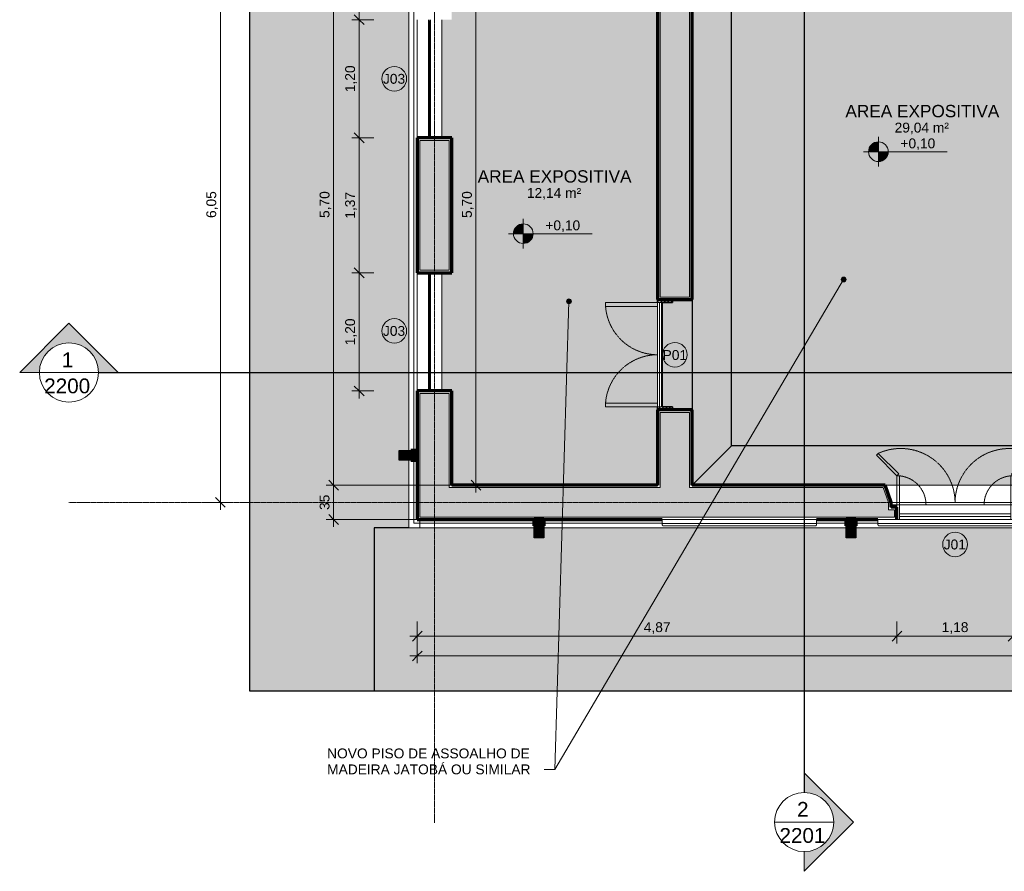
# Model space of a CAD drawing. Header units: millimetres. Extents: x -34108 to 9838, y -21919 to 4394.
# Tile 1 of 36: x -34108 to -24111, y -21919 to -13273. Entities that reach past the tile are written whole.
import ezdxf

# ---------------------------------------------------------------- set-up
doc = ezdxf.new("R2010")
doc.units = ezdxf.units.MM
doc.linetypes.add('_Tracejado pequeno', pattern=[2.25, 1.5, -0.75])
doc.linetypes.add('_Traço - ponto', pattern=[16, 12, -2, 0, -2])
for name, color, linetype, lineweight in [('A-ANNO-DIMS', 211, 'Continuous', 9), ('A-ANNO-DIMS-50', 211, 'Continuous', 9), ('A-AREA-IDEN', 2, 'Continuous', 9), ('A-DOOR', 31, 'Continuous', 18), ('A-DOOR-HDLN', 31, '_Tracejado pequeno', 18), ('A-DOOR-IDEN', 31, 'Continuous', 9), ('A-FLOR', 192, 'Continuous', 18), ('A-FLOR-PATT', 8, 'Continuous', 25), ('A-GENM', 13, 'Continuous', 18), ('A-GLAZ', 151, 'Continuous', 18), ('A-GLAZ-HDLN', 1, '_Tracejado pequeno', 18), ('A-GLAZ-IDEN', 152, 'Continuous', 9), ('A-WALL', 113, 'Continuous', 18), ('A-WALL-PATT', 111, 'Continuous', 70), ('G-ANNO-DIMS', 111, 'Continuous', 9), ('G-ANNO-SYMB', 111, 'Continuous', 9), ('G-ANNO-TEXT', 231, 'Continuous', 9), ('S-GRID', 1, 'Continuous', 9)]:
    doc.layers.add(name, color=color, linetype=linetype, lineweight=lineweight)
doc.styles.add('Arial_2', font='arial.ttf', dxfattribs={"height": 125})
doc.styles.add('Arial_3', font='arial.ttf', dxfattribs={"height": 150})
doc.styles.add('Arial_4', font='arial.ttf', dxfattribs={"height": 100})
doc.dimstyles.new('Diagonal_-_2_0mm_Arial', dxfattribs={"dimscale": 304.8, "dimtxt": 102.02594, "dimasz": 0.328084, "dimexe": 0.246063, "dimexo": 0.0625, "dimgap": 0.024606, "dimtad": 1, "dimlfac": 0.001, "dimrnd": 0.01, "dimzin": 0, "dimdsep": 46, "dimtxsty": 'Arial_4', "dimblk1": 'OBLIQUE', "dimblk2": 'OBLIQUE', "dimsah": 1, "dimcen": 0.09, "dimdle": 0.246063, "dimadec": 0, "dimazin": 0, "dimtfac": 1, "dimtdec": 4, "dimtix": 1, "dimtmove": 0, "dimatfit": 3, "dimfxl": 0.492126, "dimfxlon": 1, "dimtvp": 1, "dimtolj": 1, "dimtzin": 0, "dimarcsym": 2})
doc.dimstyles.new('Diagonal_-_2_0mm_Arial_1', dxfattribs={"dimscale": 304.8, "dimtxt": 102.02594, "dimasz": 0.328084, "dimexe": 0.246063, "dimexo": 0.0625, "dimgap": 0.024606, "dimtad": 1, "dimdec": 0, "dimlfac": 0.1, "dimdsep": 46, "dimtxsty": 'Arial_4', "dimblk1": 'OBLIQUE', "dimblk2": 'OBLIQUE', "dimsah": 1, "dimcen": 0.09, "dimdle": 0.246063, "dimadec": 0, "dimazin": 0, "dimtfac": 1, "dimtdec": 4, "dimtix": 1, "dimtmove": 0, "dimatfit": 3, "dimfxl": 0.492126, "dimfxlon": 1, "dimtvp": 1, "dimtolj": 1, "dimtzin": 0, "dimarcsym": 2})

# ---------------------------------------------------------------- blocks, each defined once
blk = doc.blocks.new('porta dupla - P01 - 1_12 x 2_60 m-4336732-PLANTA TÉRREO - MANTER _ CONSTRUIR')
at = {"layer": 'A-DOOR'}
h = blk.add_hatch(dxfattribs=at)
h.set_pattern_fill('FP_11', color=256, style=0, pattern_type=2)
h.set_pattern_definition([(315, (16075.02, -27456.115), (17.67767, 17.67767), [])])
h.paths.add_polyline_path([(-560, 25), (-530, 25), (-530, 175), (-560, 175), (-560, 115.5)], flags=0)
h.paths.add_polyline_path([(530, 125), (530, 25), (560, 25), (560, 175), (530, 175), (530, 135)], flags=0)
for p, q in [((-490, 705), (-530, 705)), ((-530, 705), (-530, 175)), ((-490, 175), (-490, 705)), ((490, 175), (490, 705)), ((490, 705), (530, 705)), ((530, 705), (530, 175)), ((-530, 175), (-490, 175)), ((-530, 175), (530, 175)), ((-530, 175), (-530, 155)), ((-530, 155), (530, 155)), ((-530, 155), (-530, 135)), ((-530, 135), (-530, 125)), ((-530, 135), (530, 135)), ((530, 125), (-530, 125)), ((530, 175), (490, 175)), ((530, 175), (530, 155)), ((530, 135), (530, 155)), ((530, 135), (530, 125))]:
    blk.add_line(p, q, dxfattribs=at)
at = {"layer": 'A-DOOR', "lineweight": 35}
for p, q in [((-560, 175), (-530, 175)), ((-530, 125), (-530, 25)), ((530, 175), (560, 175)), ((530, 25), (530, 125)), ((-530, 25), (-560, 25)), ((560, 25), (530, 25))]:
    blk.add_line(p, q, dxfattribs=at)
at = {"layer": 'A-DOOR-HDLN'}
for centre, start, end in [((-530, 175), 360, 90), ((530, 175), 90, 180)]:
    blk.add_arc(centre, 530, start, end, dxfattribs=at)
blk = doc.blocks.new('Window_CV - Window_CV - 1 divisão-4329172-PLANTA TÉRREO - MANTER _ CONSTRUIR')
at = {"layer": 'A-GLAZ'}
for p, q in [((-565, 145), (-565, 175)), ((-565, 145), (-565, 115)), ((565, 145), (-565, 145)), ((-565, 25), (-565, 115)), ((565, 115), (-565, 115)), ((565, 175), (565, 145)), ((565, 115), (565, 145)), ((565, 115), (565, 25)), ((-650, 25), (-590, 25)), ((-590, 25), (-590, 50)), ((-590, 50), (-590, 25)), ((-590, -269.6), (-590, 25)), ((-590, 25), (-565, 25)), ((-590, 25), (-565, 25)), ((-565, 25), (-565, -269.6)), ((565, 25), (-565, 25)), ((565, 25), (565, -270.4)), ((590, 25), (565, 25)), ((565, 25), (590, 25)), ((590, 50), (590, 25)), ((590, 25), (590, 50)), ((590, -270.4), (590, 25)), ((590, 25), (650, 25)), ((-798.6, -478.2), (-590, -269.6)), ((-572.3, -287.3), (-780.9, -495.9)), ((-590, -269.6), (-572.3, -287.3)), ((-565, -269.6), (-590, -269.6)), ((565, -270.4), (590, -270.4)), ((590, -270.4), (572.3, -288.1)), ((572.3, -288.1), (780.9, -496.7)), ((798.6, -479), (590, -270.4)), ((-780.9, -495.9), (-798.6, -478.2)), ((780.9, -496.7), (798.6, -479))]:
    blk.add_line(p, q, dxfattribs=at)
at = {"layer": 'A-GLAZ-HDLN'}
for centre, radius, start, end in [((-590, 25), 295, 274.86141, 360), ((590, 25), 295, 180, 265.13859), ((-550.7, 4.5), 550.8, 245.29544, 359.53459), ((551.4, 4.8), 551.5, 180.49633, 294.58987)]:
    blk.add_arc(centre, radius, start, end, dxfattribs=at)
blk = doc.blocks.new('Janelas_J2 e J4 - J03 - 1_2 x 1_45-4330368-PLANTA TÉRREO - MANTER _ CONSTRUIR')
at = {"layer": 'A-GLAZ', "lineweight": 25}
for p, q in [((-580, 10), (-600, 10)), ((-580, -10), (-580, 10)), ((-285, 4), (-580, 4)), ((-580, 4), (-580, -4)), ((-285, 10), (-305, 10)), ((-305, 10), (-305, -10)), ((-285, 4), (-285, 10)), ((10, 10), (-10, 10)), ((-10, 10), (-10, 4)), ((10, 4), (10, 10)), ((305, 10), (285, 10)), ((285, 10), (285, 4)), ((580, 4), (285, 4)), ((305, -10), (305, 10)), ((600, 10), (580, 10)), ((580, 10), (580, -10)), ((580, -4), (580, 4)), ((-600, -10), (-580, -10)), ((-580, -4), (-285, -4)), ((-305, -10), (-285, -10)), ((-285, -10), (-285, -4)), ((-10, -4), (-10, -10)), ((-10, -10), (10, -10)), ((10, -10), (10, -4)), ((285, -4), (580, -4)), ((285, -4), (285, -10)), ((285, -10), (305, -10)), ((580, -10), (600, -10))]:
    blk.add_line(p, q, dxfattribs=at)
at = {"layer": 'A-GLAZ'}
for p, q in [((-580, 10), (-305, 10)), ((-285, 10), (-10, 10)), ((-285, 4), (285, 4)), ((-285, -4), (-285, 4)), ((10, 10), (285, 10)), ((285, 4), (285, -4)), ((305, 10), (580, 10)), ((-305, -10), (-580, -10)), ((285, -4), (-285, -4)), ((-10, -10), (-285, -10)), ((285, -10), (10, -10)), ((580, -10), (305, -10))]:
    blk.add_line(p, q, dxfattribs=at)
blk = doc.blocks.new('ornamento esquadrias - ornamento esquadrias-4133635-PLANTA TÉRREO - MANTER _ CONSTRUIR')
at = {"layer": 'A-GENM'}
for p, q in [((3348.9, -6098.2), (3348.9, -4528.8)), ((3348.9, -4528.8), (3388.9, -4528.8)), ((3388.9, -4528.8), (3388.9, -6098.2)), ((3413.9, -6081.1), (3413.9, -4545.8)), ((3348.9, -6098.2), (3388.9, -6098.2))]:
    blk.add_line(p, q, dxfattribs=at)
for points, knots in [([(3388.9, -4528.8), (3391.1, -4528.8), (3394.4, -4529), (3398.5, -4529.7), (3401.4, -4530.4), (3404, -4531.3), (3406.4, -4532.4), (3408.1, -4533.5), (3409.3, -4534.5), (3410.6, -4535.8), (3411.6, -4537.2), (3412.4, -4538.6), (3412.8, -4539.5), (3413.3, -4540.8), (3413.6, -4542.4), (3413.9, -4544.5), (3413.9, -4546.2), (3413.8, -4547.4)], [0, 0, 0, 0, 0.142857, 0.214286, 0.285714, 0.357143, 0.428571, 0.5, 0.535714, 0.571429, 0.678571, 0.705357, 0.732143, 0.785714, 0.839286, 0.892857, 1, 1, 1, 1]), ([(3413.8, -6079.6), (3414, -6081.1), (3413.9, -6083.4), (3413.3, -6086.2), (3412.7, -6087.9), (3412, -6089.1), (3411.3, -6090.3), (3410.4, -6091.5), (3409.3, -6092.5), (3408.1, -6093.5), (3406.6, -6094.5), (3404.7, -6095.4), (3402.1, -6096.4), (3399.3, -6097.2), (3396.2, -6097.7), (3393, -6098.1), (3390.6, -6098.2), (3388.9, -6098.2)], [0, 0, 0, 0, 0.142857, 0.214286, 0.285714, 0.321429, 0.357143, 0.428571, 0.464286, 0.5, 0.571429, 0.625, 0.678571, 0.785714, 0.839286, 0.892857, 1, 1, 1, 1])]:
    blk.add_open_spline(points, degree=3, knots=knots, dxfattribs=at)
blk = doc.blocks.new('Generic Models 1 - Generic Models 24-4258923-PLANTA TÉRREO - MANTER _ CONSTRUIR')
at = {"layer": 'A-GENM', "lineweight": 25}
for points in [[(-30256.1, -17745.6), (-30221.1, -17745.6), (-30221.1, -17645.6), (-30256.1, -17645.6)], [(-30136.1, -17745.6), (-30136.1, -17645.6), (-30221.1, -17645.6), (-30221.1, -17745.6), (-30174.1, -17745.6)], [(-30073.1, -17743.6), (-30073.1, -17647.6), (-30134.1, -17647.6), (-30134.1, -17743.6)], [(-28822.6, -18411.5), (-28787.6, -18411.5), (-28787.6, -18350.5), (-28883.6, -18350.5), (-28883.6, -18411.5), (-28848.6, -18411.5)], [(-25680.6, -18411.5), (-25619.6, -18411.5), (-25619.8, -18350.5), (-25715.6, -18350.5), (-25715.6, -18411.5)], [(-28787.6, -18498.5), (-28785.6, -18498.5), (-28785.6, -18413.5), (-28885.6, -18413.5), (-28885.6, -18498.5), (-28872.9, -18498.5)], [(-25619.6, -18498.5), (-25617.6, -18498.5), (-25617.6, -18413.5), (-25717.6, -18413.5), (-25717.6, -18498.5), (-25619.8, -18498.5)], [(-28785.6, -18533.5), (-28785.6, -18498.5), (-28885.6, -18498.5), (-28885.6, -18533.5), (-28872.9, -18533.5)], [(-25619.8, -18533.5), (-25617.6, -18533.5), (-25617.6, -18498.5), (-25717.6, -18498.5), (-25717.6, -18533.5)]]:
    blk.add_hatch(color=254, dxfattribs=at).paths.add_polyline_path(points, flags=0)
h = blk.add_hatch(color=173, dxfattribs=at)
h.paths.add_polyline_path([(-30136.1, -17745.6), (-30071.1, -17745.6), (-30071.1, -17645.6), (-30136.1, -17645.6)], flags=0)
h.paths.add_polyline_path([(-30073.1, -17743.6), (-30134.1, -17743.6), (-30134.1, -17647.6), (-30073.1, -17647.6)], flags=0)
h = blk.add_hatch(color=173, dxfattribs=at)
h.paths.add_polyline_path([(-28885.6, -18413.5), (-28785.6, -18413.5), (-28785.6, -18348.5), (-28885.6, -18348.5)], flags=0)
h.paths.add_polyline_path([(-28883.6, -18411.5), (-28883.6, -18350.5), (-28787.6, -18350.5), (-28787.6, -18411.5), (-28872.9, -18411.5)], flags=0)
h = blk.add_hatch(color=173, dxfattribs=at)
h.paths.add_polyline_path([(-25619.8, -18413.5), (-25617.6, -18413.5), (-25617.6, -18348.5), (-25717.6, -18348.5), (-25717.6, -18413.5)], flags=0)
h.paths.add_polyline_path([(-25715.6, -18411.5), (-25715.6, -18350.5), (-25619.6, -18350.5), (-25619.8, -18411.5)], flags=0)
at = {"layer": 'A-GENM', "color": 5, "lineweight": 25}
for p, q in [((-30256.1, -17745.6), (-30256.1, -17645.6)), ((-30256.1, -17645.6), (-30221.1, -17645.6)), ((-30221.1, -17645.6), (-30136.1, -17645.6)), ((-30221.1, -17645.6), (-30221.1, -17745.6)), ((-30221.1, -17745.6), (-30256.1, -17745.6)), ((-30136.1, -17745.6), (-30221.1, -17745.6)), ((-28885.6, -18498.5), (-28885.6, -18413.5)), ((-28785.6, -18413.5), (-28785.6, -18498.5)), ((-25717.6, -18498.5), (-25717.6, -18413.5)), ((-25617.6, -18413.5), (-25617.6, -18498.5)), ((-28885.6, -18533.5), (-28885.6, -18498.5)), ((-28885.6, -18498.5), (-28785.6, -18498.5)), ((-28785.6, -18533.5), (-28885.6, -18533.5)), ((-28785.6, -18498.5), (-28785.6, -18533.5)), ((-25717.6, -18533.5), (-25717.6, -18498.5)), ((-25717.6, -18498.5), (-25617.6, -18498.5)), ((-25617.6, -18533.5), (-25717.6, -18533.5)), ((-25617.6, -18498.5), (-25617.6, -18533.5))]:
    blk.add_line(p, q, dxfattribs=at)
at = {"layer": 'A-GENM', "color": 7, "lineweight": 70}
for p, q in [((-30071.1, -17645.6), (-30136.1, -17645.6)), ((-30136.1, -17645.6), (-30136.1, -17745.6)), ((-30134.1, -17647.6), (-30073.1, -17647.6)), ((-30134.1, -17743.6), (-30134.1, -17647.6)), ((-30073.1, -17647.6), (-30073.1, -17743.6)), ((-30071.1, -17745.6), (-30071.1, -17645.6)), ((-30136.1, -17745.6), (-30071.1, -17745.6)), ((-30073.1, -17743.6), (-30134.1, -17743.6)), ((-28885.6, -18348.5), (-28885.6, -18413.5)), ((-28785.6, -18348.5), (-28885.6, -18348.5)), ((-28883.6, -18411.5), (-28883.6, -18350.5)), ((-28883.6, -18350.5), (-28787.6, -18350.5)), ((-28787.6, -18350.5), (-28787.6, -18411.5)), ((-28785.6, -18413.5), (-28785.6, -18348.5)), ((-25717.6, -18348.5), (-25717.6, -18413.5)), ((-25617.6, -18348.5), (-25717.6, -18348.5)), ((-25715.6, -18411.5), (-25715.6, -18350.5)), ((-25715.6, -18350.5), (-25619.6, -18350.5)), ((-25619.6, -18350.5), (-25619.6, -18411.5)), ((-25617.6, -18413.5), (-25617.6, -18348.5)), ((-28885.6, -18413.5), (-28785.6, -18413.5)), ((-28787.6, -18411.5), (-28883.6, -18411.5)), ((-25717.6, -18413.5), (-25617.6, -18413.5)), ((-25619.6, -18411.5), (-25715.6, -18411.5))]:
    blk.add_line(p, q, dxfattribs=at)
blk = doc.blocks.new('Embasamento - Embasamento-4325691-PLANTA TÉRREO - MANTER _ CONSTRUIR')
at = {"layer": 'A-GENM'}
for p, q in [((-30156.1, -12663.4), (-30156.1, -17645.6)), ((-30106.1, -12663.4), (-30106.1, -17645.6)), ((-30156.1, -17745.6), (-30156.1, -18433.5)), ((-30106.1, -17745.6), (-30106.1, -18383.5)), ((-30106.1, -18383.5), (-30046.1, -18383.5)), ((-30046.1, -18383.5), (-30046.1, -18348.5)), ((-30046.1, -18348.5), (-30046.1, -18383.5)), ((-30046.1, -18433.5), (-30046.1, -18383.5)), ((-30046.1, -18383.5), (-30046.1, -18433.5)), ((-30046.1, -18383.5), (-28885.6, -18383.5)), ((-28785.6, -18383.5), (-27585.8, -18383.5)), ((-26016.4, -18383.5), (-25717.6, -18383.5)), ((-25617.6, -18383.5), (-25395.8, -18383.5)), ((-30156.1, -18433.5), (-30046.1, -18433.5)), ((-30046.1, -18433.5), (-28885.6, -18433.5)), ((-28785.6, -18433.5), (-25717.6, -18433.5)), ((-25617.6, -18433.5), (-22277.6, -18433.5))]:
    blk.add_line(p, q, dxfattribs=at)
blk = doc.blocks.new('Section - M_Section head ABNT-2836546-PLANTA TÉRREO - MANTER _ CONSTRUIR')
at = {"layer": 'G-ANNO-SYMB'}
h = blk.add_hatch(color=256, dxfattribs=at)
edge = h.paths.add_edge_path(flags=0)
edge.add_line((-6, 10), (4, 0))
edge.add_line((4, 0), (0, 0))
edge.add_arc((-6, 0), 6, 0, 180)
edge.add_line((-12, 0), (-16, 0))
edge.add_line((-16, 0), (-6, 10))
for p, q in [((-16, 0), (-6, 10)), ((-6, 10), (-16, 0)), ((4, 0), (-6, 10)), ((4, 0), (-6, 10)), ((0, 0), (4, 0)), ((-16, 0), (-12, 0))]:
    blk.add_line(p, q, dxfattribs=at)
for start, end in [(360, 180), (0, 180), (180, 0)]:
    blk.add_arc((-6, 0), 6, start, end, dxfattribs=at)
blk = doc.blocks.new('DIMBLOCK1-PLANTA TÉRREO - MANTER _ CONSTRUIR')
at = {"layer": 'A-ANNO-DIMS-50', "lineweight": 18}
for p, q in [((-32071, -12128.5), (-32121, -12078.5)), ((-32071, -12128.5), (-32021, -12178.5)), ((-32071, -18173.5), (-32121, -18123.5)), ((-32071, -18173.5), (-32021, -18223.5))]:
    blk.add_line(p, q, dxfattribs=at)
at = {"layer": 'A-ANNO-DIMS-50'}
for p, q in [((-32221, -12128.5), (-31996, -12128.5)), ((-32071, -12128.5), (-32221, -12128.5)), ((-32071, -18248.5), (-32071, -12128.5)), ((-32221, -18173.5), (-31996, -18173.5)), ((-32071, -18173.5), (-32221, -18173.5))]:
    blk.add_line(p, q, dxfattribs=at)
at = {"layer": 'A-ANNO-DIMS-50', "color": 0, "insert": (-32213, -15286.7), "char_height": 100, "width": 325.653, "attachment_point": 1, "rotation": 90, "line_spacing_factor": 0.941778, "style": 'Arial_4'}
blk.add_mtext('6,05', dxfattribs=at)
blk = doc.blocks.new('_Oblique')
at = {"color": 0, "linetype": 'ByBlock', "lineweight": -2}
blk.add_line((-0.5, -0.5), (0.5, 0.5), dxfattribs=at)
blk = doc.blocks.new('DIMBLOCK4-PLANTA TÉRREO - MANTER _ CONSTRUIR')
at = {"layer": 'A-ANNO-DIMS-50'}
for p, q in [((-30071.1, -19582.8), (-30071.1, -19807.8)), ((-30071.1, -19732.8), (-30071.1, -19582.8)), ((3348.9, -19582.8), (3348.9, -19807.8)), ((3348.9, -19732.8), (3348.9, -19582.8)), ((-30146.1, -19732.8), (3423.9, -19732.8))]:
    blk.add_line(p, q, dxfattribs=at)
at = {"layer": 'A-ANNO-DIMS-50', "lineweight": 18}
for p, q in [((-30071.1, -19732.8), (-30021.1, -19682.8)), ((3348.9, -19732.8), (3398.9, -19682.8)), ((-30071.1, -19732.8), (-30121.1, -19782.8)), ((3348.9, -19732.8), (3298.9, -19782.8))]:
    blk.add_line(p, q, dxfattribs=at)
at = {"layer": 'A-ANNO-DIMS-50', "color": 0, "insert": (-13535.6, -19590.7), "char_height": 100, "width": 418.697, "attachment_point": 1, "line_spacing_factor": 0.941778, "style": 'Arial_4'}
blk.add_mtext('33,42', dxfattribs=at)
blk = doc.blocks.new('DIMBLOCK10-PLANTA TÉRREO - MANTER _ CONSTRUIR')
at = {"layer": 'A-ANNO-DIMS-50', "lineweight": 18}
for p, q in [((-30921.1, -12303.5), (-30971.1, -12253.5)), ((-30921.1, -12303.5), (-30871.1, -12353.5)), ((-30921.1, -17998.5), (-30971.1, -17948.5)), ((-30921.1, -17998.5), (-30871.1, -18048.5))]:
    blk.add_line(p, q, dxfattribs=at)
at = {"layer": 'A-ANNO-DIMS-50'}
for p, q in [((-29649.5, -12303.5), (-30996.1, -12303.5)), ((-30921.1, -12303.5), (-30921.1, -17998.5)), ((-30921.1, -12303.5), (-29649.5, -12303.5)), ((-29358.4, -17998.5), (-30996.1, -17998.5)), ((-30921.1, -17998.5), (-29358.4, -17998.5))]:
    blk.add_line(p, q, dxfattribs=at)
at = {"layer": 'A-ANNO-DIMS-50', "color": 0, "insert": (-31063.1, -15286.7), "char_height": 100, "width": 325.653, "attachment_point": 1, "rotation": 90, "line_spacing_factor": 0.941778, "style": 'Arial_4'}
blk.add_mtext('5,70', dxfattribs=at)
blk = doc.blocks.new('DIMBLOCK11-PLANTA TÉRREO - MANTER _ CONSTRUIR')
at = {"layer": 'A-ANNO-DIMS-50', "lineweight": 18}
for p, q in [((-30921.1, -17998.5), (-30971.1, -17948.5)), ((-30921.1, -17998.5), (-30871.1, -18048.5)), ((-30921.1, -18348.5), (-30971.1, -18298.5)), ((-30921.1, -18348.5), (-30871.1, -18398.5))]:
    blk.add_line(p, q, dxfattribs=at)
at = {"layer": 'A-ANNO-DIMS-50'}
for p, q in [((-29358.4, -17998.5), (-30996.1, -17998.5)), ((-30921.1, -17998.5), (-30921.1, -18423.5)), ((-30921.1, -17998.5), (-29358.4, -17998.5)), ((-29358.4, -18348.5), (-30996.1, -18348.5)), ((-30921.1, -18348.5), (-29358.4, -18348.5))]:
    blk.add_line(p, q, dxfattribs=at)
at = {"layer": 'A-ANNO-DIMS-50', "color": 0, "insert": (-31063.1, -18251), "char_height": 100, "width": 186.088, "attachment_point": 1, "rotation": 90, "line_spacing_factor": 0.941778, "style": 'Arial_4'}
blk.add_mtext('35', dxfattribs=at)
blk = doc.blocks.new('DIMBLOCK41-PLANTA TÉRREO - MANTER _ CONSTRUIR')
at = {"layer": 'A-ANNO-DIMS-50'}
for p, q in [((-30071.1, -19382.8), (-30071.1, -19607.8)), ((-30071.1, -19532.8), (-30071.1, -19382.8)), ((-25201.1, -19382.8), (-25201.1, -19607.8)), ((-25201.1, -19532.8), (-25201.1, -19382.8)), ((-30146.1, -19532.8), (-25201.1, -19532.8))]:
    blk.add_line(p, q, dxfattribs=at)
at = {"layer": 'A-ANNO-DIMS-50', "lineweight": 18}
for p, q in [((-30071.1, -19532.8), (-30021.1, -19482.8)), ((-25201.1, -19532.8), (-25151.1, -19482.8)), ((-30071.1, -19532.8), (-30121.1, -19582.8)), ((-25201.1, -19532.8), (-25251.1, -19582.8))]:
    blk.add_line(p, q, dxfattribs=at)
at = {"layer": 'A-ANNO-DIMS-50', "color": 0, "insert": (-27771.8, -19390.7), "char_height": 100, "width": 325.653, "attachment_point": 1, "line_spacing_factor": 0.941778, "style": 'Arial_4'}
blk.add_mtext('4,87', dxfattribs=at)
blk = doc.blocks.new('DIMBLOCK42-PLANTA TÉRREO - MANTER _ CONSTRUIR')
at = {"layer": 'A-ANNO-DIMS-50'}
for p, q in [((-25201.1, -19382.8), (-25201.1, -19607.8)), ((-25201.1, -19532.8), (-25201.1, -19382.8)), ((-24021.1, -19382.8), (-24021.1, -19607.8)), ((-24021.1, -19532.8), (-24021.1, -19382.8)), ((-25201.1, -19532.8), (-24021.1, -19532.8))]:
    blk.add_line(p, q, dxfattribs=at)
at = {"layer": 'A-ANNO-DIMS-50', "lineweight": 18}
for p, q in [((-25201.1, -19532.8), (-25151.1, -19482.8)), ((-24021.1, -19532.8), (-23971.1, -19482.8)), ((-25201.1, -19532.8), (-25251.1, -19582.8)), ((-24021.1, -19532.8), (-24071.1, -19582.8))]:
    blk.add_line(p, q, dxfattribs=at)
at = {"layer": 'A-ANNO-DIMS-50', "color": 0, "insert": (-24746.8, -19390.7), "char_height": 100, "width": 325.653, "attachment_point": 1, "line_spacing_factor": 0.941778, "style": 'Arial_4'}
blk.add_mtext('1,18', dxfattribs=at)
blk = doc.blocks.new('DIMBLOCK58-PLANTA TÉRREO - MANTER _ CONSTRUIR')
at = {"layer": 'A-ANNO-DIMS-50', "lineweight": 18}
for p, q in [((-29475.3, -12303.5), (-29525.3, -12253.5)), ((-29475.3, -12303.5), (-29425.3, -12353.5)), ((-29475.3, -17998.5), (-29525.3, -17948.5)), ((-29475.3, -17998.5), (-29425.3, -18048.5))]:
    blk.add_line(p, q, dxfattribs=at)
at = {"layer": 'A-ANNO-DIMS-50'}
for p, q in [((-29475.3, -12228.5), (-29475.3, -18073.5)), ((-29325.3, -12303.5), (-29550.3, -12303.5)), ((-29475.3, -12303.5), (-29325.3, -12303.5)), ((-29325.3, -17998.5), (-29550.3, -17998.5)), ((-29475.3, -17998.5), (-29325.3, -17998.5))]:
    blk.add_line(p, q, dxfattribs=at)
at = {"layer": 'A-ANNO-DIMS-50', "color": 0, "insert": (-29617.3, -15286.7), "char_height": 100, "width": 325.653, "attachment_point": 1, "rotation": 90, "line_spacing_factor": 0.941778, "style": 'Arial_4'}
blk.add_mtext('5,70', dxfattribs=at)
blk = doc.blocks.new('TAG-Janela - Janela-240880-PLANTA TÉRREO - MANTER _ CONSTRUIR')
at = {"layer": 'A-GLAZ-IDEN'}
blk.add_circle((0, 0), 2.5, dxfattribs=at)
blk = doc.blocks.new('TAG-Porta - Ref_ Porta-2416850-PLANTA TÉRREO - MANTER _ CONSTRUIR')
at = {"layer": 'A-DOOR-IDEN'}
blk.add_circle((0, 0), 2.5, dxfattribs=at)
blk = doc.blocks.new('DIMBLOCK111-PLANTA TÉRREO - MANTER _ CONSTRUIR')
at = {"layer": 'A-ANNO-DIMS-50', "lineweight": 18}
for p, q in [((-30661.4, -15842.8), (-30711.4, -15792.8)), ((-30661.4, -15842.8), (-30611.4, -15892.8)), ((-30661.4, -17042.8), (-30711.4, -16992.8)), ((-30661.4, -17042.8), (-30611.4, -17092.8))]:
    blk.add_line(p, q, dxfattribs=at)
at = {"layer": 'A-ANNO-DIMS-50'}
for p, q in [((-30511.4, -15842.8), (-30736.4, -15842.8)), ((-30661.4, -17117.8), (-30661.4, -15842.8)), ((-30661.4, -15842.8), (-30511.4, -15842.8)), ((-30511.4, -17042.8), (-30736.4, -17042.8)), ((-30661.4, -17042.8), (-30511.4, -17042.8))]:
    blk.add_line(p, q, dxfattribs=at)
at = {"layer": 'A-ANNO-DIMS-50', "color": 0, "insert": (-30803.5, -16578.5), "char_height": 100, "width": 325.653, "attachment_point": 1, "rotation": 90, "line_spacing_factor": 0.941778, "style": 'Arial_4'}
blk.add_mtext('1,20', dxfattribs=at)
blk = doc.blocks.new('DIMBLOCK112-PLANTA TÉRREO - MANTER _ CONSTRUIR')
at = {"layer": 'A-ANNO-DIMS-50'}
for p, q in [((-30511.4, -14473.4), (-30736.4, -14473.4)), ((-30661.4, -15842.8), (-30661.4, -14473.4)), ((-30661.4, -14473.4), (-30511.4, -14473.4)), ((-30511.4, -15842.8), (-30736.4, -15842.8)), ((-30661.4, -15842.8), (-30511.4, -15842.8))]:
    blk.add_line(p, q, dxfattribs=at)
at = {"layer": 'A-ANNO-DIMS-50', "lineweight": 18}
for p, q in [((-30661.4, -14473.4), (-30711.4, -14423.4)), ((-30661.4, -14473.4), (-30611.4, -14523.4)), ((-30661.4, -15842.8), (-30711.4, -15792.8)), ((-30661.4, -15842.8), (-30611.4, -15892.8))]:
    blk.add_line(p, q, dxfattribs=at)
at = {"layer": 'A-ANNO-DIMS-50', "color": 0, "insert": (-30803.5, -15293.8), "char_height": 100, "width": 325.653, "attachment_point": 1, "rotation": 90, "line_spacing_factor": 0.941778, "style": 'Arial_4'}
blk.add_mtext('1,37', dxfattribs=at)
blk = doc.blocks.new('DIMBLOCK113-PLANTA TÉRREO - MANTER _ CONSTRUIR')
at = {"layer": 'A-ANNO-DIMS-50'}
for p, q in [((-30511.4, -13273.4), (-30736.4, -13273.4)), ((-30661.4, -14473.4), (-30661.4, -13198.4)), ((-30661.4, -13273.4), (-30511.4, -13273.4)), ((-30511.4, -14473.4), (-30736.4, -14473.4)), ((-30661.4, -14473.4), (-30511.4, -14473.4))]:
    blk.add_line(p, q, dxfattribs=at)
at = {"layer": 'A-ANNO-DIMS-50', "lineweight": 18}
for p, q in [((-30661.4, -13273.4), (-30711.4, -13223.4)), ((-30661.4, -13273.4), (-30611.4, -13323.4)), ((-30661.4, -14473.4), (-30711.4, -14423.4)), ((-30661.4, -14473.4), (-30611.4, -14523.4))]:
    blk.add_line(p, q, dxfattribs=at)
at = {"layer": 'A-ANNO-DIMS-50', "color": 0, "insert": (-30803.5, -14009.1), "char_height": 100, "width": 325.653, "attachment_point": 1, "rotation": 90, "line_spacing_factor": 0.941778, "style": 'Arial_4'}
blk.add_mtext('1,20', dxfattribs=at)
blk = doc.blocks.new('Spot Elevations - Spot elevation - Planta-10655-PLANTA TÉRREO - MANTER _ CONSTRUIR')
at = {"layer": 'G-ANNO-DIMS'}
h = blk.add_hatch(color=256, dxfattribs=at)
edge = h.paths.add_edge_path(flags=0)
edge.add_line((0, 0), (-2, 0))
edge.add_arc((0, 0), 2, 90, 180, ccw=False)
edge.add_line((0, 2), (0, 0))
h = blk.add_hatch(color=256, dxfattribs=at)
edge = h.paths.add_edge_path(flags=0)
edge.add_line((0, 0), (2, 0))
edge.add_arc((0, 0), 2, 270, 360, ccw=False)
edge.add_line((0, -2), (0, 0))
for p, q in [((0, -3), (0, 3)), ((-3, 0), (14, 0))]:
    blk.add_line(p, q, dxfattribs=at)
blk.add_circle((0, 0), 2, dxfattribs=at)

msp = doc.modelspace()

# ---------------------------------------------------------------- hatches: boundary and pattern name
at = {"layer": 'A-FLOR-PATT'}
for points in [[(-30510.78, -20085.566), (-30510.78, -18433.492), (-30156.115, -18433.492), (-30156.115, -17745.634), (-30256.115, -17745.634), (-30256.115, -17645.634), (-30156.115, -17645.634), (-30156.115, -12663.429), (-30256.115, -12663.429), (-30256.115, -12563.429), (-30156.115, -12563.429), (-30156.115, -11868.492), (-30065.802, -11868.492), (-30065.802, -9498.492), (-31775.802, -9498.492), (-31775.802, -20085.566)], [(-29721.115, -17998.492), (-27631.115, -17998.492), (-27631.115, -12303.492), (-29721.115, -12303.492), (-29721.115, -13273.366), (-29821.115, -13273.366), (-29821.115, -14473.366), (-29721.115, -14473.366), (-29721.115, -15842.777), (-29821.115, -15842.777), (-29821.115, -17042.777), (-29721.115, -17042.777), (-29721.115, -17908.93)], [(-27281.115, -17998.492), (-26881.115, -17598.492), (-26881.115, -12703.492), (-27281.115, -12303.492), (-27281.115, -17908.93)], [(-26881.115, -17598.492), (-22581.115, -17598.492), (-22581.115, -12703.492), (-26881.115, -12703.492), (-26881.115, -17111.507)], [(-27283.615, -17235.021), (-27281.115, -17235.021), (-27281.115, -16115.021), (-27481.115, -16115.384), (-27481.115, -16145.021), (-27581.115, -16145.021), (-27581.115, -17205.021), (-27481.115, -17205.021), (-27481.115, -17235.021), (-27456.115, -17235.021)], [(-22366.761, -17998.492), (-22181.115, -17998.492), (-22581.115, -17598.492), (-26881.115, -17598.492), (-27281.115, -17998.492), (-23667.979, -17998.492)], [(-28872.854, -20085.566), (-16225.78, -20085.566), (-16225.78, -18433.492), (-17865.632, -18433.492), (-17865.632, -18533.492), (-17965.632, -18533.492), (-17965.632, -18433.492), (-22177.632, -18433.492), (-22177.632, -18533.492), (-22277.632, -18533.492), (-22277.632, -18433.492), (-25617.632, -18433.492), (-25617.632, -18533.492), (-25717.632, -18533.492), (-25717.632, -18433.492), (-28785.632, -18433.492), (-28785.632, -18533.492), (-28885.632, -18533.492), (-28885.632, -18433.492), (-30510.78, -18433.492), (-30510.78, -20085.566)]]:
    msp.add_hatch(color=254, dxfattribs=at).paths.add_polyline_path(points, flags=0)
at = {"layer": 'A-WALL-PATT'}
h = msp.add_hatch(color=256, dxfattribs=at)
h.paths.add_polyline_path([(-27571.636, -18023.492), (-27306.115, -18023.492), (-27306.115, -17260.021), (-27606.115, -17260.021), (-27606.115, -18023.492)], flags=0)
h.paths.add_polyline_path([(-27456.115, -16090.021), (-27306.115, -16090.021), (-27306.115, -12278.492), (-27606.115, -12278.492), (-27606.115, -16090.021)], flags=0)
for points in [[(-29746.115, -15817.777), (-29746.115, -14498.366), (-30046.115, -14498.366), (-30046.115, -15817.777)], [(-30046.115, -18023.492), (-29746.115, -18023.492), (-29746.115, -17067.777), (-30046.115, -17067.777), (-30046.115, -17998.492)]]:
    msp.add_hatch(color=256, dxfattribs=at).paths.add_polyline_path(points, flags=0)
h = msp.add_hatch(color=256, dxfattribs=at)
h.paths.add_polyline_path([(2998.885, -18323.492), (3023.885, -18323.492), (3023.885, -18023.492), (1363.885, -18023.492), (1363.885, -18323.492), (2356.396, -18323.492)], flags=0)
h.paths.add_polyline_path([(79.263, -18323.492), (133.885, -18323.492), (133.885, -18023.492), (-2066.115, -18023.492), (-2066.115, -18323.492), (-246.042, -18323.492)], flags=0)
h.paths.add_polyline_path([(-3296.115, -18323.492), (-3296.115, -18023.492), (-4727.128, -18023.492), (-4779.628, -18173.492), (-4781.115, -18173.492), (-4781.115, -18248.492), (-4841.115, -18248.492), (-4841.115, -18323.492), (-3336.436, -18323.492)], flags=0)
h.paths.add_polyline_path([(-6071.115, -18323.492), (-6071.115, -18248.492), (-6131.115, -18248.492), (-6131.115, -18173.492), (-6132.602, -18173.492), (-6185.102, -18023.492), (-7886.115, -18023.492), (-7886.115, -18323.492), (-6101.526, -18323.492)], flags=0)
h.paths.add_polyline_path([(-9111.115, -18323.492), (-9111.115, -18023.492), (-11471.299, -18023.492), (-11523.799, -18173.492), (-11525.286, -18173.492), (-11525.286, -18248.492), (-11585.286, -18248.492), (-11585.286, -18323.492), (-9191.921, -18323.492)], flags=0)
h.paths.add_polyline_path([(-13258.229, -18323.492), (-12815.286, -18323.492), (-12815.286, -18248.492), (-12875.286, -18248.492), (-12875.286, -18173.492), (-12876.773, -18173.492), (-12929.273, -18023.492), (-15192.128, -18023.492), (-15244.628, -18173.492), (-15246.115, -18173.492), (-15246.115, -18248.492), (-15306.115, -18248.492), (-15306.115, -18323.492), (-14559.448, -18323.492)], flags=0)
h.paths.add_polyline_path([(-16836.581, -18323.492), (-16536.115, -18323.492), (-16536.115, -18248.492), (-16596.115, -18248.492), (-16596.115, -18173.492), (-16597.602, -18173.492), (-16650.102, -18023.492), (-19157.128, -18023.492), (-19209.628, -18173.492), (-19211.115, -18173.492), (-19211.115, -18248.492), (-19271.115, -18248.492), (-19271.115, -18323.492), (-17161.885, -18323.492)], flags=0)
h.paths.add_polyline_path([(-20577.585, -18323.492), (-20501.115, -18323.492), (-20501.115, -18248.492), (-20561.115, -18248.492), (-20561.115, -18173.492), (-20562.602, -18173.492), (-20615.102, -18023.492), (-23882.128, -18023.492), (-23934.628, -18173.492), (-23936.115, -18173.492), (-23936.115, -18248.492), (-23996.115, -18248.492), (-23996.115, -18323.492), (-20740.237, -18323.492)], flags=0)
h.paths.add_polyline_path([(-25226.115, -18323.492), (-25226.115, -18248.492), (-25286.115, -18248.492), (-25286.115, -18173.492), (-25287.602, -18173.492), (-25340.102, -18023.492), (-30046.115, -18023.492), (-30046.115, -18323.492), (-25294.503, -18323.492)], flags=0)
at = {"layer": 'G-ANNO-TEXT'}
h = msp.add_hatch(color=250, dxfattribs=at)
edge = h.paths.add_edge_path(flags=0)
edge.add_arc((-25742.381, -15910.762), 25, 0, 360)
h = msp.add_hatch(color=250, dxfattribs=at)
edge = h.paths.add_edge_path(flags=0)
edge.add_arc((-28531.363, -16132.828), 25, 0, 360)

# ---------------------------------------------------------------- linework, layer by layer
at = {"layer": 'A-FLOR', "color": 5, "lineweight": 25}
for p, q in [((-31775.802, -518.492), (-31775.802, -20085.566)), ((-26881.115, -17598.492), (-26881.115, -12703.492)), ((-27281.115, -16115.021), (-27281.115, -17235.021)), ((-26881.115, -17598.492), (-27281.115, -17998.492)), ((-22581.115, -17598.492), (-26881.115, -17598.492)), ((-30156.115, -18433.492), (-30510.78, -18433.492)), ((-30510.78, -18433.492), (-30510.78, -20085.566)), ((-31775.802, -20085.566), (3551.996, -20085.566))]:
    msp.add_line(p, q, dxfattribs=at)
at = {"layer": 'A-WALL'}
for p, q in [((-27606.115, -12278.492), (-27606.115, -16090.021)), ((-27306.115, -16090.021), (-27306.115, -12278.492)), ((-27628.615, -12300.992), (-27628.615, -16112.521)), ((-27283.615, -16112.521), (-27283.615, -12300.992)), ((-30071.115, -14473.366), (-30071.115, -13273.366)), ((-29821.115, -13273.366), (-29821.115, -14473.366)), ((-30068.615, -15840.277), (-30068.615, -14475.866)), ((-29723.615, -14475.866), (-30068.615, -14475.866)), ((-29723.615, -15840.277), (-29723.615, -14475.866)), ((-30046.115, -15817.777), (-30046.115, -14498.366)), ((-29746.115, -14498.366), (-30046.115, -14498.366)), ((-29746.115, -15817.777), (-29746.115, -14498.366)), ((-30071.115, -17042.777), (-30071.115, -15842.777)), ((-30068.615, -15840.277), (-29723.615, -15840.277)), ((-30046.115, -15817.777), (-29746.115, -15817.777)), ((-29821.115, -15842.777), (-29821.115, -17042.777)), ((-27606.115, -16090.021), (-27306.115, -16090.021)), ((-27628.615, -16112.521), (-27283.615, -16112.521)), ((-30068.615, -18345.992), (-30068.615, -17045.277)), ((-29723.615, -17045.277), (-30068.615, -17045.277)), ((-30046.115, -18323.492), (-30046.115, -17067.777)), ((-29746.115, -17067.777), (-30046.115, -17067.777)), ((-29746.115, -18023.492), (-29746.115, -17067.777)), ((-29723.615, -18000.992), (-29723.615, -17045.277)), ((-27628.615, -17237.521), (-27628.615, -18000.992)), ((-27283.615, -17237.521), (-27628.615, -17237.521)), ((-27606.115, -17260.021), (-27606.115, -18023.492)), ((-27306.115, -17260.021), (-27606.115, -17260.021)), ((-27306.115, -18023.492), (-27306.115, -17260.021)), ((-27283.615, -18000.992), (-27283.615, -17237.521)), ((-27606.115, -18023.492), (-29746.115, -18023.492)), ((-27628.615, -18000.992), (-29723.615, -18000.992)), ((-25340.102, -18023.492), (-27306.115, -18023.492)), ((-25324.139, -18000.992), (-27283.615, -18000.992)), ((-25287.602, -18173.492), (-25340.102, -18023.492)), ((-25263.764, -18173.492), (-25324.139, -18000.992)), ((-25322.365, -17998.492), (-23899.865, -17998.492)), ((-25287.602, -18173.492), (-25286.115, -18173.492)), ((-25286.115, -18248.492), (-25286.115, -18173.492)), ((-25263.615, -18225.992), (-25263.615, -18173.492)), ((-23961.115, -18173.492), (-25261.115, -18173.492)), ((-25226.115, -18248.492), (-25286.115, -18248.492)), ((-25203.615, -18225.992), (-25263.615, -18225.992)), ((-25226.115, -18323.492), (-25226.115, -18248.492)), ((-25203.615, -18345.992), (-25203.615, -18225.992)), ((-30068.615, -18345.992), (-25203.615, -18345.992)), ((-30046.115, -18323.492), (-25226.115, -18323.492))]:
    msp.add_line(p, q, dxfattribs=at)
at = {"layer": 'A-WALL', "lineweight": 70}
for p, q in [((-27631.115, -12303.492), (-27631.115, -16115.021)), ((-27281.115, -16115.021), (-27281.115, -12303.492)), ((-30071.115, -14473.366), (-30071.115, -15842.777)), ((-29721.115, -14473.366), (-30071.115, -14473.366)), ((-29721.115, -15842.777), (-29721.115, -14473.366)), ((-30071.115, -15842.777), (-29721.115, -15842.777)), ((-27631.115, -16115.021), (-27281.115, -16115.021)), ((-30071.115, -17042.777), (-30071.115, -18348.492)), ((-29721.115, -17042.777), (-30071.115, -17042.777)), ((-29721.115, -17998.492), (-29721.115, -17042.777)), ((-27631.115, -17235.021), (-27631.115, -17998.492)), ((-27281.115, -17235.021), (-27631.115, -17235.021)), ((-27281.115, -17998.492), (-27281.115, -17235.021)), ((-27631.115, -17998.492), (-29721.115, -17998.492)), ((-25322.365, -17998.492), (-27281.115, -17998.492)), ((-25261.115, -18173.492), (-25322.365, -17998.492)), ((-25261.115, -18223.492), (-25261.115, -18173.492)), ((-25201.115, -18223.492), (-25261.115, -18223.492)), ((-25201.115, -18348.492), (-25201.115, -18223.492)), ((-30071.115, -18348.492), (-27585.808, -18348.492)), ((-26016.422, -18348.492), (-25395.808, -18348.492))]:
    msp.add_line(p, q, dxfattribs=at)
at = {"layer": 'G-ANNO-SYMB', "lineweight": 25}
for p, q in [((-26143.005, 3188.345), (-26143.005, -21119.396)), ((-33308.227, -16855.239), (6430.214, -16855.239))]:
    msp.add_line(p, q, dxfattribs=at)
at = {"layer": 'G-ANNO-SYMB'}
for p, q in [((-33908.227, -16855.239), (-33308.227, -16855.239)), ((-26443.005, -21419.396), (-25843.005, -21419.396))]:
    msp.add_line(p, q, dxfattribs=at)
at = {"layer": 'G-ANNO-TEXT', "color": 250}
for p, q in [((-25742.381, -15910.762), (-28673.193, -20884.525)), ((-28531.363, -16132.828), (-28673.193, -20884.525)), ((-28673.193, -20884.525), (-28781.627, -20884.525))]:
    msp.add_line(p, q, dxfattribs=at)
for centre in [(-25742.381, -15910.762), (-28531.363, -16132.828)]:
    msp.add_circle(centre, 25, dxfattribs=at)
at = {"layer": 'S-GRID', "linetype": '_Traço - ponto'}
for p, q in [((-29896.115, 3893.814), (-29896.115, -21426.217)), ((6504.181, -18173.492), (-33608.19, -18173.492))]:
    msp.add_line(p, q, dxfattribs=at)

# ---------------------------------------------------------------- block references
at = {"layer": 'A-DOOR', "rotation": 89.99999999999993}
msp.add_blockref('porta dupla - P01 - 1_12 x 2_60 m-4336732-PLANTA TÉRREO - MANTER _ CONSTRUIR', (-27456.115, -16675.021), dxfattribs=at)
at = {"layer": 'A-DOOR-IDEN', "xscale": 49.99999999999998, "yscale": 49.99999999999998, "zscale": 49.99999999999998}
msp.add_blockref('TAG-Porta - Ref_ Porta-2416850-PLANTA TÉRREO - MANTER _ CONSTRUIR', (-27456.115, -16675.021), dxfattribs=at)
at = {"layer": 'A-GENM', "color": 5, "lineweight": 25}
msp.add_blockref('Generic Models 1 - Generic Models 24-4258923-PLANTA TÉRREO - MANTER _ CONSTRUIR', (0, 0), dxfattribs=at)
at = {"layer": 'A-GENM'}
msp.add_blockref('Embasamento - Embasamento-4325691-PLANTA TÉRREO - MANTER _ CONSTRUIR', (0, 0), dxfattribs=at)
at = {"layer": 'A-GENM', "rotation": 269.9999999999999}
for p in [(-21487.623, -14999.607), (-19297.623, -14999.607)]:
    msp.add_blockref('ornamento esquadrias - ornamento esquadrias-4133635-PLANTA TÉRREO - MANTER _ CONSTRUIR', p, dxfattribs=at)
at = {"layer": 'A-GLAZ'}
for name, p, rotation in [('Janelas_J2 e J4 - J03 - 1_2 x 1_45-4330368-PLANTA TÉRREO - MANTER _ CONSTRUIR', (-29946.115, -13873.366), 269.9999999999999), ('Janelas_J2 e J4 - J03 - 1_2 x 1_45-4330368-PLANTA TÉRREO - MANTER _ CONSTRUIR', (-29946.115, -16442.777), 269.9999999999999), ('Window_CV - Window_CV - 1 divisão-4329172-PLANTA TÉRREO - MANTER _ CONSTRUIR', (-24611.115, -18173.492), 180)]:
    msp.add_blockref(name, p, dxfattribs=dict(at, rotation=rotation))
at = {"layer": 'A-GLAZ-IDEN', "xscale": 49.99999999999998, "yscale": 49.99999999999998, "zscale": 49.99999999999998}
for p in [(-30304.822, -13873.366), (-30304.822, -16432.777), (-24611.115, -18600.992)]:
    msp.add_blockref('TAG-Janela - Janela-240880-PLANTA TÉRREO - MANTER _ CONSTRUIR', p, dxfattribs=at)
at = {"layer": 'G-ANNO-DIMS', "xscale": 49.99999999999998, "yscale": 49.99999999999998, "zscale": 49.99999999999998}
for p in [(-25389.68, -14613.461), (-28994.85, -15445.78)]:
    msp.add_blockref('Spot Elevations - Spot elevation - Planta-10655-PLANTA TÉRREO - MANTER _ CONSTRUIR', p, dxfattribs=at)
at = {"layer": 'G-ANNO-SYMB', "xscale": 49.99999999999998, "yscale": 49.99999999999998, "zscale": 49.99999999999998}
msp.add_blockref('Section - M_Section head ABNT-2836546-PLANTA TÉRREO - MANTER _ CONSTRUIR', (-33308.227, -16855.239), dxfattribs=at)
at = {"layer": 'G-ANNO-SYMB', "extrusion": (0, 0, -1), "xscale": 49.99999999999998, "yscale": 49.99999999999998, "zscale": 49.99999999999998, "rotation": 90.00000000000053}
msp.add_blockref('Section - M_Section head ABNT-2836546-PLANTA TÉRREO - MANTER _ CONSTRUIR', (26143.005, -21119.396), dxfattribs=at)

# ---------------------------------------------------------------- texts
at = {"layer": 'A-AREA-IDEN', "attachment_point": 1}
for s, insert, char_height, width, style in [('AREA EXPOSITIVA', (-25724.332, -14138.697), 125, 1891.9825, 'Arial_2'), ('29,04 m²', (-25224.832, -14318.745), 100, 681.43437, 'Arial_4'), ('AREA EXPOSITIVA', (-29458.151, -14802.066), 125, 1891.9825, 'Arial_2'), ('12,14 m²', (-28958.651, -14982.114), 100, 681.43437, 'Arial_4')]:
    msp.add_mtext(s, dxfattribs=dict(at, insert=insert, char_height=char_height, width=width, style=style))
at = {"layer": 'A-DOOR-IDEN', "insert": (-27580.339, -16627.676), "char_height": 100, "width": 308.64969, "attachment_point": 1, "style": 'Arial_4'}
msp.add_mtext('P01', dxfattribs=at)
at = {"layer": 'A-GLAZ-IDEN', "char_height": 100, "width": 280.59062, "attachment_point": 1, "style": 'Arial_4'}
for s, insert in [('J03', (-30419.924, -13823.665)), ('J03', (-30419.924, -16383.077)), ('J01', (-24726.217, -18551.291))]:
    msp.add_mtext(s, dxfattribs=dict(at, insert=insert))
at = {"layer": 'G-ANNO-DIMS', "char_height": 100, "width": 422.3698, "attachment_point": 1, "line_spacing_factor": 0.941778, "style": 'Arial_4'}
for insert in [(-25165.668, -14478.929), (-28770.837, -15311.248)]:
    msp.add_mtext('+0,10', dxfattribs=dict(at, insert=insert))
at = {"layer": 'G-ANNO-SYMB', "char_height": 150, "attachment_point": 1, "style": 'Arial_3'}
for s, insert, width in [('1', (-33680.433, -16651.281), 144.30375), ('2200', (-33858.933, -16916.27), 577.215), ('2', (-26215.211, -21215.438), 144.30375), ('2201', (-26393.711, -21480.427), 577.215)]:
    msp.add_mtext(s, dxfattribs=dict(at, insert=insert, width=width))
at = {"layer": 'G-ANNO-TEXT', "color": 7, "char_height": 100, "attachment_point": 1, "style": 'Arial_4'}
for s, insert, width in [('NOVO PISO DE ASSOALHO DE ', (-30986.665, -20672.467), 2589.45062), ('MADEIRA JATOBÁ OU SIMILAR', (-30986.665, -20834.525), 2549.36625)]:
    msp.add_mtext(s, dxfattribs=dict(at, insert=insert, width=width))

# ---------------------------------------------------------------- dimensions: what is measured, and where the dimension line sits
at = {"layer": 'A-ANNO-DIMS'}
for base, p1, p2, dimstyle, override, picture, middle in [((-32070.990462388, -12128.491622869), (-32220.990462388, -18173.491622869), (-32220.990462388, -12128.491622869), 'Diagonal_-_2_0mm_Arial', {"dimpost": '<>', "dimfxl": 6045}, 'DIMBLOCK1-PLANTA TÉRREO - MANTER _ CONSTRUIR', (-32129.547761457, -15150.991622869)), ((-30921.095479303, -17998.491622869), (-29649.458001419, -12303.491622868), (-29358.442152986, -17998.491622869), 'Diagonal_-_2_0mm_Arial', {"dimpost": '<>', "dimfxl": 5702.430642}, 'DIMBLOCK10-PLANTA TÉRREO - MANTER _ CONSTRUIR', (-30979.652778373, -15150.991622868)), ((-29475.278989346, -17998.491622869), (-29325.278989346, -12303.491622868), (-29325.278989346, -17998.491622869), 'Diagonal_-_2_0mm_Arial', {"dimpost": '<>', "dimfxl": 5695}, 'DIMBLOCK58-PLANTA TÉRREO - MANTER _ CONSTRUIR', (-29533.836288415, -15150.991622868)), ((-30661.443, -13273.366), (-30511.443, -14473.366), (-30511.443, -13273.366), 'Diagonal_-_2_0mm_Arial', {"dimpost": '<>', "dimfxl": 1200}, 'DIMBLOCK113-PLANTA TÉRREO - MANTER _ CONSTRUIR', (-30720, -13873.366)), ((-30661.443, -14473.366), (-30511.443, -15842.777), (-30511.443, -14473.366), 'Diagonal_-_2_0mm_Arial', {"dimpost": '<>', "dimfxl": 1369.4117}, 'DIMBLOCK112-PLANTA TÉRREO - MANTER _ CONSTRUIR', (-30720.034, -15158.071)), ((-30661.443, -15842.777), (-30511.443, -17042.777), (-30511.443, -15842.777), 'Diagonal_-_2_0mm_Arial', {"dimpost": '<>', "dimfxl": 1200}, 'DIMBLOCK111-PLANTA TÉRREO - MANTER _ CONSTRUIR', (-30720, -16442.777)), ((-30921.095, -18348.492), (-29358.442, -17998.492), (-29358.442, -18348.492), 'Diagonal_-_2_0mm_Arial_1', {"dimpost": '<>', "dimfxl": 350}, 'DIMBLOCK11-PLANTA TÉRREO - MANTER _ CONSTRUIR', (-30979.687, -18173.492))]:
    dim = msp.add_linear_dim(base=base, p1=p1, p2=p2, angle=90, dimstyle=dimstyle, override=override, dxfattribs=at)
    dim.commit()
    dim.dimension.update_dxf_attribs({"geometry": picture, "text_midpoint": middle})
for base, p1, p2, override, picture, middle in [((-25201.115, -19532.777), (-30071.115, -19382.777), (-25201.115, -19382.777), {"dimpost": '<>', "dimfxl": 4870}, 'DIMBLOCK41-PLANTA TÉRREO - MANTER _ CONSTRUIR', (-27636.115, -19474.22)), ((-24021.115, -19532.777), (-25201.115, -19382.777), (-24021.115, -19382.777), {"dimpost": '<>', "dimfxl": 1180}, 'DIMBLOCK42-PLANTA TÉRREO - MANTER _ CONSTRUIR', (-24611.115, -19474.22)), ((3348.885, -19732.777), (-30071.115, -19582.777), (3348.885, -19582.777), {"dimpost": '<>', "dimfxl": 33420}, 'DIMBLOCK4-PLANTA TÉRREO - MANTER _ CONSTRUIR', (-13361.115, -19674.186))]:
    dim = msp.add_linear_dim(base=base, p1=p1, p2=p2, dimstyle='Diagonal_-_2_0mm_Arial', override=override, dxfattribs=at)
    dim.commit()
    dim.dimension.update_dxf_attribs({"geometry": picture, "text_midpoint": middle})

doc.saveas('drawing.dxf')
